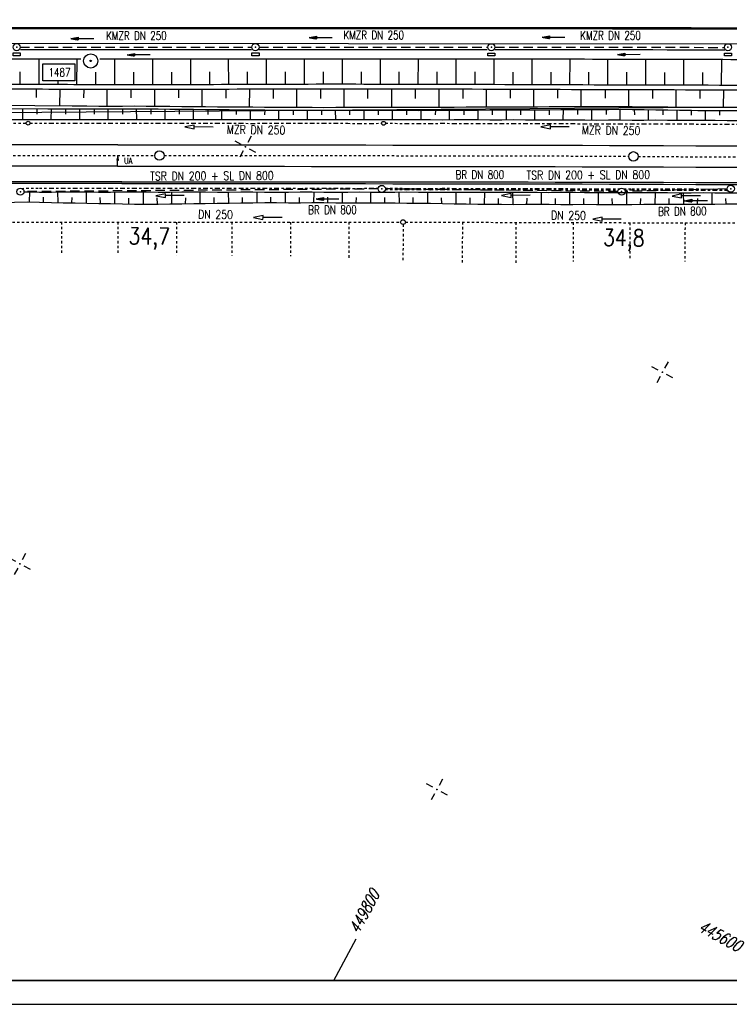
# Model space of a CAD drawing. Extents: x 0 to 1135, y 0 to 420.
# Tile 17 of 55: x 676 to 825, y 0 to 208. Entities that reach past the tile are written whole.
import ezdxf
from ezdxf.enums import TextEntityAlignment as Align

# ---------------------------------------------------------------- set-up
doc = ezdxf.new("R2010")
doc.units = 0
doc.header["$LTSCALE"] = 2
doc.header["$MEASUREMENT"] = 0
for name, pattern in [('ACAD_ISO03W100', [0.5, 0.25, -0.25]), ('ACAD_ISO10W100W', [0.5, 0.25, -0.25]), ('AUSGEZOGEN', [0]), ('GESTRICH-X2', [1.5, 1, -0.5]), ('STRICHLINIEX2', [0.5, 0.25, -0.25])]:
    doc.linetypes.add(name, pattern=pattern)
doc.layers.get('0').update_dxf_attribs({"color": 8, "linetype": 'AUSGEZOGEN'})
for name, color, linetype in [('Bahnachse', 7, 'CONTINUOUS'), ('BOESCHG', 8, 'AUSGEZOGEN'), ('Boeschung', 15, 'CONTINUOUS'), ('Dränageleitungen', 15, 'CONTINUOUS'), ('FBRTOP', 8, 'AUSGEZOGEN'), ('Gleisachse', 7, 'CONTINUOUS'), ('GRENZL-BAB', 7, 'AUSGEZOGEN'), ('Kabelanlagen', 15, 'CONTINUOUS'), ('KANAL', 200, 'GESTRICH-X2'), ('MULDE', 8, 'AUSGEZOGEN'), ('NETZ', 250, 'AUSGEZOGEN'), ('PFEIL', 200, 'CONTINUOUS'), ('PFEILTOP', 8, 'AUSGEZOGEN'), ('PP', 8, 'AUSGEZOGEN'), ('RAHMEN', 250, 'AUSGEZOGEN'), ('SCHSYMBOL', 200, 'AUSGEZOGEN'), ('TEXTO', 200, 'CONTINUOUS'), ('Tiefenentwässerung_und_Sammelle', 15, 'CONTINUOUS')]:
    doc.layers.add(name, color=color, linetype=linetype)
doc.styles.add('ROMANS', font='romans.shx', dxfattribs={"width": 0.8})

# ---------------------------------------------------------------- blocks, each defined once
blk = doc.blocks.new('IKR')
at = {"color": 0}
for p, q in [((0, 1), (0, 2.5)), ((-2.5, 0), (-1, 0)), ((1, 0), (2.5, 0)), ((0, -2.5), (0, -1))]:
    blk.add_line(p, q, dxfattribs=at)
blk.add_circle((0, 0), 0.05, dxfattribs=at)
blk.add_point((0, 0), dxfattribs=at)
blk = doc.blocks.new('PKT')
at = {"color": 0}
blk.add_circle((0, 0), 0.15, dxfattribs=at)
blk.add_point((0, 0), dxfattribs=at)
blk = doc.blocks.new('PP')
at = {"color": 0}
blk.add_circle((0, -0.01), 1.49, dxfattribs=at)
blk.add_point((0, 0), dxfattribs=at)
blk = doc.blocks.new('GST')
at = {"color": 0}
blk.add_circle((0, 0), 0.75, dxfattribs=at)
blk.add_point((0, 0), dxfattribs=at)
blk = doc.blocks.new('17')
blk.add_lwpolyline([(-0.76, -1.22), (0.75, -1.22), (0.75, -1.8), (-0.76, -1.8)], close=True)
blk.add_blockref('GST', (0, 0))
blk = doc.blocks.new('PFEIL2')
at = {"color": 0}
for p, q in [((0.88, 0), (-2.4, -0.01)), ((0.88, -0.27), (0.88, 0.28)), ((0.88, 0.28), (2.43, 0.01)), ((0.91, 0.27), (0.88, 0.26)), ((0.97, 0.26), (0.88, 0.25)), ((1.02, 0.25), (0.88, 0.23)), ((1.07, 0.24), (0.88, 0.21)), ((1.13, 0.23), (0.88, 0.19)), ((1.18, 0.22), (0.88, 0.17)), ((1.24, 0.21), (0.88, 0.15)), ((1.29, 0.21), (0.88, 0.14)), ((1.34, 0.2), (0.88, 0.12)), ((1.4, 0.19), (0.88, 0.1)), ((1.45, 0.18), (0.88, 0.08)), ((1.51, 0.17), (0.88, 0.06)), ((1.56, 0.16), (0.88, 0.04)), ((1.61, 0.15), (0.88, 0.02)), ((1.67, 0.14), (0.88, 0.01)), ((1.72, 0.13), (0.88, -0.01)), ((1.78, 0.12), (0.88, -0.03)), ((1.83, 0.11), (0.88, -0.05)), ((1.88, 0.1), (0.88, -0.07)), ((1.94, 0.09), (0.88, -0.09)), ((2.05, 0.08), (0.88, -0.12)), ((1.99, 0.08), (0.88, -0.11)), ((2.1, 0.07), (0.88, -0.14)), ((2.15, 0.06), (0.88, -0.16)), ((2.21, 0.05), (0.88, -0.18)), ((2.26, 0.04), (0.88, -0.2)), ((2.32, 0.03), (0.88, -0.22)), ((2.37, 0.02), (0.88, -0.23)), ((2.42, 0.01), (0.88, -0.25)), ((2.43, 0.01), (0.88, -0.27))]:
    blk.add_line(p, q, dxfattribs=at)
blk = doc.blocks.new('10')
blk.add_blockref('GST', (0, 0))

msp = doc.modelspace()

# ---------------------------------------------------------------- linework, layer by layer
at = {"layer": 'Bahnachse', "linetype": 'Continuous'}
msp.add_line((696.23, 176.7), (696.26, 179), dxfattribs=at)
at = {"layer": 'Bahnachse', "linetype": 'ACAD_ISO10W100W'}
for points in [[(658.22, 179.02), (704.06, 178.99)], [(706.06, 178.99), (784.87, 178.91), (804.06, 178.8)], [(806.06, 178.78), (827.15, 178.66)]]:
    msp.add_lwpolyline(points, dxfattribs=at)
at = {"layer": 'Bahnachse', "linetype": 'Continuous'}
msp.add_lwpolyline([(696.25, 178), (696.25, 178), (696.45, 178), (696.26, 179), (696.05, 178), (696.25, 178)], dxfattribs=at)
for centre in [(705.06, 178.96), (805.06, 178.79)]:
    msp.add_circle(centre, 1, dxfattribs=at)
at = {"layer": 'BOESCHG'}
for p, q in [((679.62, 199.27), (679.6, 193.93)), ((687.61, 199.27), (687.6, 193.9)), ((695.61, 199.27), (695.6, 193.88)), ((703.6, 199.27), (703.6, 193.88)), ((711.59, 199.27), (711.6, 193.89)), ((719.57, 199.27), (719.6, 193.92)), ((727.58, 199.27), (727.6, 193.96)), ((735.59, 199.27), (735.6, 193.98)), ((743.6, 199.27), (743.6, 193.98)), ((751.61, 199.27), (751.6, 193.97)), ((759.61, 199.27), (759.6, 193.96)), ((767.61, 199.27), (767.6, 193.94)), ((775.62, 199.27), (775.6, 193.91)), ((783.62, 199.26), (783.6, 193.88)), ((791.62, 199.25), (791.6, 193.85)), ((799.62, 199.24), (799.6, 193.82)), ((807.61, 199.23), (807.6, 193.8)), ((815.61, 199.21), (815.6, 193.78)), ((823.61, 199.18), (823.6, 193.76)), ((675.61, 196.61), (675.6, 193.95)), ((691.6, 196.58), (691.6, 193.89)), ((699.6, 196.57), (699.6, 193.88)), ((707.59, 196.58), (707.6, 193.88)), ((715.59, 196.59), (715.6, 193.91)), ((723.59, 196.61), (723.6, 193.94)), ((731.59, 196.62), (731.6, 193.97)), ((739.6, 196.63), (739.6, 193.98)), ((747.6, 196.63), (747.6, 193.98)), ((755.6, 196.62), (755.6, 193.97)), ((763.61, 196.61), (763.6, 193.95)), ((771.61, 196.6), (771.6, 193.92)), ((779.61, 196.58), (779.6, 193.9)), ((787.61, 196.56), (787.6, 193.86)), ((795.61, 196.54), (795.6, 193.83)), ((803.61, 196.52), (803.6, 193.81)), ((811.61, 196.5), (811.6, 193.79)), ((819.6, 196.48), (819.6, 193.77)), ((683.6, 194.55), (683.6, 193.91))]:
    msp.add_line(p, q, dxfattribs=at)
for points in [[(950, 193.44, -0.000072), (949.24, 193.44, -0.000039), (874.82, 193.69, 0.000415), (867.78, 193.71, 0.000194), (847.37, 193.73, -0.000164), (823.25, 193.77, -0.000618), (784.79, 193.88, 0.000649), (748.15, 193.98, 0.001646), (721.46, 193.93, -0.001661), (695.01, 193.89, -0.000883), (673.73, 193.96, 0.000748), (648.61, 194.05, 0.000412), (619.44, 194.09, 0.000375), (587.46, 194.08, 0.001646), (564.23, 193.98, -0.001661), (541.2, 193.88, -0.001554), (534.88, 193.89, 0.000243), (494.49, 194.08, 0.001872), (488.67, 194.09, 0.00063), (471.39, 194.01)], [(950, 192.44, -0.000072), (949.23, 192.44, -0.000039), (874.82, 192.69, 0.000415), (867.78, 192.71, 0.000194), (847.37, 192.73, -0.000164), (823.25, 192.77, -0.000618), (784.79, 192.88, 0.000649), (748.15, 192.98, 0.001646), (721.46, 192.93, -0.001661), (695.01, 192.89, -0.000883), (673.72, 192.96, 0.000748), (648.61, 193.05, 0.000412), (619.45, 193.09, 0.000375), (587.46, 193.08, 0.001646), (564.23, 192.98, -0.001661), (541.2, 192.88, -0.001554), (534.87, 192.89, 0.000243), (494.49, 193.08, 0.001872), (488.68, 193.09, 0.00063), (471.4, 193.01)]]:
    msp.add_lwpolyline(points, format="xyb", dxfattribs=at)
at = {"layer": 'Boeschung', "linetype": 'Continuous'}
for p, q in [((744.06, 189.2), (744.06, 192.98)), ((749.06, 191.02), (749.06, 192.98)), ((754.06, 189.19), (754.06, 192.97)), ((759.06, 191.01), (759.06, 192.96)), ((667.81, 189.59), (686.67, 189.42)), ((743.35, 189.15), (761.87, 189.17)), ((818.67, 189.18), (837.32, 189.18)), ((672.53, 188.86), (681.49, 188.79)), ((676.23, 186.61), (676.26, 188.86)), ((679.25, 187.7), (679.26, 188.83)), ((743.35, 188.5), (759.76, 188.46)), ((745.26, 187.55), (745.26, 188.49)), ((748.25, 186.59), (748.26, 188.49)), ((751.26, 187.53), (751.26, 188.48)), ((754.25, 186.56), (754.26, 188.51)), ((757.26, 187.52), (757.26, 188.5)), ((818.67, 188.48), (837.33, 188.48)), ((820.26, 186.41), (820.28, 188.48)), ((823.27, 187.47), (823.28, 188.48))]:
    msp.add_line(p, q, dxfattribs=at)
for points in [[(679.08, 192.93), (679.08, 191.23)], [(684.05, 189.44), (684.09, 192.91)], [(689.1, 192.9), (689.05, 191.12)], [(694.06, 189.39), (694.05, 192.89)], [(699.06, 192.88), (699.06, 191.11)], [(704.08, 189.38), (704.12, 192.88)], [(709.08, 192.89), (709.08, 191.1)], [(714.08, 189.27), (714.08, 192.9)], [(719.09, 192.92), (719.09, 191.04)], [(724.05, 189.21), (724.1, 192.94)], [(729.06, 192.96), (729.05, 190.98)], [(734.06, 189.15), (734.06, 192.98)], [(739.07, 192.98), (739.07, 190.97)], [(764.06, 189.18), (764.06, 192.95)], [(769.07, 192.93), (769.07, 191)], [(774.08, 189.22), (774.03, 192.92)], [(779.04, 192.9), (779.04, 191.04)], [(784.04, 189.26), (784.04, 192.88)], [(789.05, 192.86), (789.05, 191.03)], [(794.06, 189.3), (794.06, 192.84)], [(799.07, 192.82), (799.07, 191.07)], [(804.08, 189.29), (804.07, 192.81)], [(809.08, 192.8), (809.08, 191.01)], [(814.09, 189.23), (814.09, 192.78)], [(819.1, 192.77), (819.1, 191)], [(824.05, 189.18), (824.1, 192.76)], [(686.67, 189.42), (687.25, 189.42), (689.76, 189.43), (692.26, 189.39), (694.76, 189.4), (697.27, 189.41), (699.77, 189.42), (702.27, 189.38), (704.78, 189.39), (707.28, 189.35), (709.78, 189.31), (712.28, 189.32), (714.79, 189.28), (717.29, 189.24), (719.79, 189.25), (722.29, 189.21), (724.75, 189.22), (727.25, 189.18), (729.76, 189.19), (732.26, 189.15), (734.76, 189.16), (737.27, 189.17), (739.77, 189.13), (742.27, 189.14), (743.35, 189.15)], [(744.07, 189.14), (744.07, 189.15)], [(761.87, 189.17), (762.3, 189.17), (764.76, 189.19), (767.26, 189.2), (769.77, 189.21), (772.27, 189.22), (774.78, 189.23), (777.28, 189.24), (779.79, 189.25), (782.29, 189.26), (784.8, 189.27), (787.3, 189.28), (789.8, 189.29), (792.31, 189.3), (794.81, 189.31), (797.32, 189.32), (799.82, 189.33), (802.28, 189.34), (804.78, 189.3), (807.28, 189.26), (809.78, 189.27), (812.29, 189.23), (814.79, 189.19), (817.29, 189.2), (818.67, 189.18)], [(681.49, 188.79), (687.27, 188.82), (689.77, 188.83), (692.27, 188.79), (694.78, 188.8), (697.28, 188.81), (699.79, 188.82), (702.29, 188.83), (704.79, 188.79), (707.25, 188.75), (709.75, 188.76), (712.25, 188.72), (714.75, 188.68), (717.26, 188.69), (719.76, 188.65), (722.26, 188.61), (724.76, 188.57), (727.27, 188.58), (729.77, 188.54), (732.27, 188.55), (734.77, 188.51), (737.28, 188.52), (739.78, 188.53), (742.29, 188.49), (743.35, 188.5)], [(682.23, 186.54), (682.26, 188.8)], [(685.26, 188.78), (685.25, 187.68)], [(688.24, 186.56), (688.27, 188.81)], [(691.27, 188.79), (691.26, 187.69)], [(694.25, 186.57), (694.28, 188.82)], [(697.28, 188.81), (697.27, 187.71)], [(700.26, 186.59), (700.24, 188.84)], [(703.24, 188.82), (703.28, 187.72)], [(706.27, 186.6), (706.25, 188.81)], [(709.25, 188.74), (709.24, 187.69)], [(712.28, 186.56), (712.25, 188.72)], [(715.26, 188.7), (715.25, 187.65)], [(718.24, 186.58), (718.26, 188.68)], [(721.26, 188.62), (721.25, 187.61)], [(724.25, 186.6), (724.26, 188.6)], [(727.27, 188.58), (727.26, 187.58)], [(730.26, 186.56), (730.27, 188.56)], [(733.27, 188.54), (733.27, 187.54)], [(736.27, 186.57), (736.28, 188.53)], [(739.28, 188.51), (739.28, 187.56)], [(742.28, 186.59), (742.24, 188.49)], [(759.76, 188.46), (762.27, 188.52), (764.77, 188.53), (767.28, 188.54), (769.78, 188.55), (772.29, 188.56), (774.79, 188.57), (777.3, 188.58), (779.8, 188.59), (782.3, 188.6), (784.81, 188.61), (787.31, 188.62), (789.77, 188.64), (792.27, 188.65), (794.78, 188.66), (797.28, 188.67), (799.79, 188.68), (802.29, 188.74), (804.79, 188.7), (807.3, 188.66), (809.8, 188.62), (812.3, 188.58), (814.8, 188.54), (817.3, 188.5), (818.67, 188.48)], [(760.25, 186.53), (760.26, 188.49)], [(763.27, 188.52), (763.26, 187.52)], [(766.26, 186.55), (766.27, 188.5)], [(769.28, 188.53), (769.27, 187.53)], [(772.27, 186.56), (772.29, 188.56)], [(775.24, 188.55), (775.28, 187.55)], [(778.28, 186.53), (778.25, 188.58)], [(781.25, 188.61), (781.24, 187.56)], [(784.24, 186.54), (784.26, 188.6)], [(787.26, 188.63), (787.25, 187.58)], [(790.25, 186.51), (790.27, 188.66)], [(793.27, 188.64), (793.26, 187.59)], [(796.26, 186.47), (796.28, 188.67)], [(799.29, 188.71), (799.28, 187.6)], [(802.27, 186.49), (802.24, 188.69)], [(805.24, 188.67), (805.28, 187.57)], [(808.27, 186.45), (808.25, 188.66)], [(811.25, 188.59), (811.24, 187.54)], [(814.28, 186.41), (814.25, 188.57)], [(817.25, 188.5), (817.24, 187.45)], [(652.29, 186.57), (677.28, 186.57), (679.78, 186.58), (682.29, 186.59), (684.79, 186.6), (687.29, 186.56), (689.75, 186.57), (692.25, 186.58), (694.76, 186.59), (697.26, 186.6), (699.76, 186.56), (702.27, 186.57), (704.77, 186.58), (707.27, 186.59), (709.78, 186.55), (712.28, 186.56), (714.79, 186.57), (717.29, 186.58), (719.79, 186.59), (722.25, 186.56), (724.75, 186.57), (727.26, 186.58), (729.76, 186.59), (732.26, 186.6), (734.77, 186.56), (737.27, 186.57), (739.77, 186.58), (742.28, 186.59), (744.78, 186.55), (747.29, 186.56), (749.79, 186.57), (752.29, 186.58), (754.8, 186.54), (757.25, 186.55), (759.75, 186.56), (762.26, 186.57), (764.76, 186.53), (767.27, 186.54), (769.77, 186.55), (772.27, 186.56), (774.78, 186.52), (777.28, 186.53), (779.79, 186.54), (782.29, 186.5), (784.79, 186.51), (787.3, 186.52), (789.8, 186.48), (792.3, 186.49), (794.81, 186.5), (797.31, 186.46), (799.81, 186.47), (802.27, 186.49), (804.77, 186.45), (807.27, 186.46), (809.78, 186.47), (812.28, 186.43), (814.78, 186.44), (817.29, 186.45), (819.79, 186.41), (822.29, 186.42), (824.8, 186.38), (827.3, 186.39)], [(748.24, 186.56), (748.24, 186.56)], [(676.48, 171.3), (677.27, 171.3), (679.77, 171.26), (682.28, 171.27), (684.78, 171.28), (687.29, 171.29), (689.79, 171.3), (692.24, 171.26), (694.75, 171.27), (697.25, 171.28), (699.76, 171.29), (702.26, 171.3), (704.76, 171.26), (707.27, 171.27), (709.77, 171.28), (712.28, 171.29), (714.78, 171.3), (717.28, 171.26), (719.79, 171.27), (722.24, 171.28), (724.75, 171.29), (727.25, 171.25), (729.75, 171.26), (732.26, 171.27), (734.76, 171.28), (737.27, 171.29), (739.77, 171.25), (742.27, 171.26), (744.78, 171.27), (747.28, 171.28), (749.78, 171.25), (752.24, 171.26), (754.74, 171.27), (757.25, 171.28), (759.75, 171.24), (762.25, 171.25), (764.76, 171.26), (767.26, 171.27), (769.76, 171.23), (772.27, 171.24), (774.77, 171.25), (777.27, 171.21), (779.78, 171.22)], [(677.62, 171.28), (677.61, 169.18)], [(683.58, 171.29), (683.61, 169.04)], [(689.59, 171.26), (689.61, 168.9)], [(695.6, 171.27), (695.61, 168.82)], [(701.61, 171.29), (701.62, 168.68)], [(707.62, 171.3), (707.58, 168.75)], [(713.58, 171.27), (713.59, 168.86)], [(719.59, 171.28), (719.61, 168.93)], [(725.6, 171.3), (725.62, 169.04)], [(731.61, 171.26), (731.58, 169.06)], [(737.62, 171.28), (737.59, 169.02)], [(743.63, 171.29), (743.6, 169.04)], [(749.58, 171.26), (749.61, 169)], [(755.59, 171.27), (755.62, 168.97)], [(761.6, 171.23), (761.62, 168.88)], [(767.61, 171.25), (767.57, 168.8)], [(773.62, 171.21), (773.58, 168.71)], [(779.58, 171.23), (779.59, 168.68)], [(779.73, 171.22), (782.23, 171.23), (784.74, 171.24), (787.24, 171.2), (789.74, 171.21), (792.25, 171.22), (794.75, 171.18), (797.25, 171.19), (799.76, 171.2), (802.26, 171.16), (804.77, 171.17), (807.27, 171.18), (809.72, 171.15), (812.23, 171.16), (814.73, 171.12), (817.23, 171.13), (819.74, 171.14), (822.24, 171.1), (824.74, 171.11), (827.24, 171.07)], [(785.59, 171.19), (785.6, 168.69)], [(791.6, 171.21), (791.6, 168.65)], [(797.6, 171.17), (797.61, 168.67)], [(803.61, 171.19), (803.57, 168.64)], [(809.62, 171.15), (809.58, 168.7)], [(815.58, 171.12), (815.59, 168.71)], [(821.59, 171.13), (821.61, 168.73)], [(652.28, 168.59), (677.26, 169.19), (679.75, 169.11), (682.26, 169.07), (684.76, 169.03), (687.26, 168.99), (689.76, 168.95), (692.26, 168.86), (694.76, 168.82), (697.26, 168.78), (699.77, 168.74), (702.27, 168.7), (704.77, 168.71), (707.28, 168.77), (709.78, 168.78), (712.29, 168.84), (714.74, 168.85), (717.25, 168.91), (719.76, 168.92), (722.26, 168.98), (724.77, 168.99), (727.28, 169.05), (729.78, 169.06), (732.28, 169.02), (734.79, 169.03), (737.24, 169.04), (739.75, 169.05), (742.25, 169.01), (744.75, 169.02), (747.26, 169.03), (749.76, 168.99), (752.26, 169), (754.76, 168.96), (757.27, 168.92), (759.77, 168.93), (762.27, 168.89), (764.77, 168.85), (767.27, 168.81), (769.78, 168.77), (772.23, 168.74), (774.73, 168.7), (777.23, 168.71), (779.74, 168.67), (782.24, 168.68), (784.75, 168.69), (787.25, 168.7), (789.75, 168.66), (792.26, 168.67), (794.76, 168.68), (797.26, 168.64), (799.72, 168.65), (802.22, 168.66), (804.73, 168.67), (807.23, 168.68), (809.73, 168.69), (812.24, 168.7), (814.74, 168.71), (817.25, 168.72), (819.75, 168.73), (822.21, 168.74), (824.71, 168.75), (827.22, 168.76)], [(680.61, 169.11), (680.62, 170.21)], [(686.61, 168.97), (686.62, 170.12)], [(692.61, 168.89), (692.58, 170.09)], [(698.61, 168.75), (698.58, 170)], [(704.62, 168.71), (704.59, 170.02)], [(710.58, 168.78), (710.6, 170.03)], [(716.6, 168.9), (716.62, 170.1)], [(722.61, 168.96), (722.58, 170.11)], [(728.58, 169.03), (728.59, 170.18)], [(734.59, 169.04), (734.6, 170.14)], [(740.59, 169.01), (740.61, 170.16)], [(746.6, 169.02), (746.62, 170.12)], [(752.61, 168.98), (752.63, 170.13)], [(758.62, 168.95), (758.58, 170.1)], [(764.62, 168.86), (764.59, 170.07)], [(770.58, 168.78), (770.6, 170.03)], [(776.58, 168.69), (776.6, 169.94)], [(782.59, 168.66), (782.61, 169.96)], [(788.6, 168.67), (788.62, 169.92)], [(794.61, 168.69), (794.58, 169.94)], [(800.62, 168.65), (800.59, 169.9)], [(806.58, 168.67), (806.6, 169.92)], [(812.59, 168.68), (812.61, 169.93)], [(818.6, 168.7), (818.62, 169.9)], [(824.61, 168.76), (824.58, 169.91)]]:
    msp.add_lwpolyline(points, dxfattribs=at)
at = {"layer": 'Dränageleitungen', "linetype": 'ACAD_ISO03W100'}
for p, q in [((673.04, 164.95), (755.95, 164.93)), ((684.42, 164.95), (684.42, 158.01)), ((696.32, 164.95), (696.32, 158.29)), ((708.68, 164.94), (708.67, 157.94)), ((720.32, 164.94), (720.32, 157.9)), ((732.7, 164.94), (732.7, 157.76)), ((745.04, 164.93), (745.04, 157.04)), ((756.46, 164.43), (756.44, 156.93)), ((756.95, 164.93), (827.67, 164.75)), ((768.97, 164.9), (768.95, 156.43)), ((780.25, 164.87), (780.23, 156.16)), ((792.33, 164.84), (792.31, 156.63)), ((804.32, 164.81), (804.3, 157.02)), ((815.94, 164.78), (815.92, 156.63))]:
    msp.add_line(p, q, dxfattribs=at)
at = {"layer": 'Dränageleitungen', "linetype": 'Continuous'}
for points in [[(730.92, 165.87), (726.92, 165.9), (726.92, 166.3), (724.92, 165.91), (726.91, 165.5), (726.92, 165.9)], [(802.47, 165.54), (798.47, 165.56), (798.48, 165.96), (796.47, 165.57), (798.47, 165.16), (798.47, 165.56)]]:
    msp.add_lwpolyline(points, dxfattribs=at)
msp.add_circle((756.45, 164.93), 0.5, dxfattribs=at)
at = {"layer": 'FBRTOP', "const_width": 0.5}
msp.add_lwpolyline([(394.5, 205.97), (544.95, 205.9), (744.95, 205.82), (869.95, 205.76), (950, 205.73)], dxfattribs=at)
at = {"layer": 'FBRTOP'}
msp.add_lwpolyline([(411.72, 202.71), (544.95, 202.65), (744.95, 202.57), (869.95, 202.51), (950, 202.48)], dxfattribs=at)
at = {"layer": 'Gleisachse', "linetype": 'Continuous'}
for p, q in [((696.29, 181.2), (401.34, 181.24)), ((696.29, 181.2), (697.14, 181.2)), ((696.29, 181.2), (696.29, 181.2)), ((697.14, 181.2), (702.85, 181.2)), ((702.85, 181.2), (708.56, 181.2)), ((708.56, 181.2), (718.19, 181.2)), ((718.19, 181.2), (731.42, 181.2)), ((731.42, 181.2), (737.14, 181.19)), ((737.14, 181.19), (742.85, 181.19)), ((742.85, 181.19), (748.57, 181.19)), ((748.57, 181.19), (754.28, 181.18)), ((754.28, 181.18), (759.99, 181.18)), ((759.99, 181.18), (765.71, 181.17)), ((765.71, 181.17), (771.42, 181.16)), ((771.42, 181.16), (777.14, 181.15)), ((777.14, 181.15), (782.85, 181.14)), ((782.85, 181.14), (788.57, 181.13)), ((788.57, 181.13), (794.28, 181.12)), ((794.28, 181.12), (800, 181.1)), ((800, 181.1), (805.71, 181.09)), ((805.71, 181.09), (811.43, 181.07)), ((811.43, 181.07), (818.25, 181.04)), ((818.25, 181.04), (828.57, 181)), ((696.29, 176.7), (347.23, 176.75)), ((696.23, 176.7), (697.14, 176.7)), ((697.14, 176.7), (702.85, 176.7)), ((702.85, 176.7), (708.56, 176.7)), ((708.56, 176.7), (718.18, 176.7)), ((718.18, 176.7), (731.42, 176.7)), ((731.42, 176.7), (737.13, 176.69)), ((737.13, 176.69), (742.85, 176.69)), ((742.85, 176.69), (748.56, 176.69)), ((748.56, 176.69), (754.28, 176.68)), ((754.28, 176.68), (759.99, 176.68)), ((759.99, 176.68), (765.7, 176.67)), ((765.7, 176.67), (771.42, 176.66)), ((771.42, 176.66), (777.13, 176.65)), ((777.13, 176.65), (782.85, 176.64)), ((782.84, 176.64), (788.56, 176.63)), ((788.56, 176.63), (794.27, 176.62)), ((794.27, 176.62), (799.99, 176.6)), ((799.99, 176.6), (805.7, 176.59)), ((805.7, 176.59), (811.41, 176.57)), ((811.41, 176.57), (818.24, 176.54)), ((818.24, 176.54), (828.55, 176.5))]:
    msp.add_line(p, q, dxfattribs=at)
at = {"layer": 'GRENZL-BAB'}
msp.add_line((844.39, 189.25), (591.78, 187.38), dxfattribs=at)
at = {"layer": 'Kabelanlagen', "linetype": 'Continuous'}
for p, q in [((697.13, 173.45), (576.4, 173.47)), ((697.13, 173.05), (576.4, 173.07)), ((697.13, 173.45), (702.85, 173.45)), ((697.13, 173.05), (702.85, 173.05)), ((702.85, 173.45), (708.56, 173.45)), ((702.85, 173.05), (708.56, 173.05)), ((708.56, 173.45), (718.18, 173.45)), ((708.56, 173.05), (718.18, 173.05)), ((718.18, 173.45), (731.42, 173.45)), ((718.18, 173.05), (731.42, 173.05)), ((731.42, 173.45), (737.13, 173.44)), ((731.42, 173.05), (737.13, 173.04)), ((737.13, 173.44), (742.85, 173.44)), ((737.13, 173.04), (742.85, 173.04)), ((742.85, 173.44), (748.56, 173.44)), ((742.85, 173.04), (748.56, 173.04)), ((748.56, 173.44), (754.27, 173.43)), ((748.56, 173.04), (754.27, 173.03)), ((754.27, 173.43), (759.99, 173.43)), ((754.27, 173.03), (759.99, 173.03)), ((759.99, 173.43), (765.7, 173.42)), ((759.99, 173.03), (765.7, 173.02)), ((765.7, 173.42), (771.41, 173.41)), ((765.7, 173.02), (771.41, 173.01)), ((771.41, 173.41), (777.13, 173.4)), ((771.41, 173.01), (777.13, 173)), ((777.12, 173), (782.84, 172.99)), ((777.13, 173.4), (782.84, 173.39)), ((782.84, 173.39), (788.55, 173.38)), ((782.84, 172.99), (788.55, 172.98)), ((788.55, 173.38), (794.27, 173.37)), ((788.55, 172.98), (794.26, 172.97)), ((794.26, 173.37), (799.98, 173.35)), ((794.26, 172.97), (799.98, 172.95)), ((799.98, 173.35), (805.69, 173.34)), ((799.98, 172.95), (805.69, 172.94)), ((805.69, 173.34), (811.4, 173.32)), ((805.69, 172.94), (811.4, 172.92)), ((811.4, 173.32), (818.22, 173.29)), ((811.4, 172.92), (818.22, 172.89)), ((818.22, 173.29), (828.54, 173.25)), ((818.22, 172.89), (828.54, 172.85))]:
    msp.add_line(p, q, dxfattribs=at)
at = {"layer": 'KANAL'}
for p, q in [((675.68, 201.8), (724.58, 201.82)), ((726.06, 201.8), (774.34, 201.81)), ((775.84, 201.81), (824.25, 201.78)), ((751.22, 171.93), (676.48, 171.35)), ((801.8, 171.37), (752.72, 171.93)), ((824.86, 171.94), (803.3, 171.38))]:
    msp.add_line(p, q, dxfattribs=at)
at = {"layer": 'MULDE'}
for points in [[(688.45, 199.27, -0.000058), (675.7, 199.27, -0.000141), (617.19, 199.32, 0.000219), (579.51, 199.35, 0.000096), (570.4, 199.35, 0.00003), (541.35, 199.34, 0.000476), (523.62, 199.32, -0.00001), (522.91, 199.32, -0.001996)], [(724.48, 201.27, 0.000013), (719.87, 201.27, -0.000201), (675.76, 201.27, -0.00012)], [(774.2, 201.27, 0.000136), (726.09, 201.27, -0.000201)], [(824.33, 201.18, 0.00074), (775.84, 201.27, 0), (775.81, 201.27, -0.000201)], [(918.24, 199.16, 0.000021), (879.04, 199.09, -0.000368), (875.76, 199.08, -0.001022), (830.75, 199.16, 0.000838), (775.84, 199.27, 0.000159), (719.87, 199.27, -0.000125), (692.5, 199.27, -0.000141)]]:
    msp.add_lwpolyline(points, format="xyb", dxfattribs=at)
at = {"layer": 'NETZ'}
msp.add_line((741.82, 5.02), (746.58, 13.82), dxfattribs=at)
at = {"layer": 'PP', "flags": 128}
msp.add_lwpolyline([(680.45, 194.7), (680.45, 198.3), (687.2, 198.3), (687.2, 194.7)], close=True, dxfattribs=at)
at = {"layer": 'RAHMEN'}
msp.add_line((0, 0), (950, 0), dxfattribs=at)
at = {"layer": 'RAHMEN', "const_width": 0.35}
msp.add_lwpolyline([(25, 5), (1130, 5), (1130, 415), (25, 415), (25, 5)], dxfattribs=at)
at = {"layer": 'Tiefenentwässerung_und_Sammelle', "linetype": 'ACAD_ISO03W100'}
for points in [[(602.75, 185.82), (627.29, 185.81), (652.3, 185.79), (676.95, 185.78)], [(677.75, 185.78), (679.76, 185.81), (682.26, 185.8), (684.76, 185.79), (687.26, 185.78), (689.76, 185.77), (692.26, 185.81), (694.76, 185.79), (697.26, 185.78), (699.76, 185.77), (702.26, 185.81), (704.77, 185.8), (707.27, 185.79), (709.77, 185.77), (712.27, 185.76), (714.77, 185.8), (717.27, 185.79), (719.77, 185.78), (722.27, 185.77), (724.77, 185.75), (727.27, 185.79), (729.77, 185.78), (732.27, 185.77), (734.77, 185.76), (737.28, 185.79), (739.78, 185.78), (742.28, 185.77), (744.78, 185.76), (747.28, 185.75), (749.78, 185.74), (751.95, 185.77)], [(752.75, 185.77), (754.78, 185.76), (757.28, 185.75), (759.78, 185.74), (762.28, 185.73), (764.78, 185.77), (767.28, 185.75), (769.78, 185.74), (772.28, 185.73), (774.78, 185.72), (777.29, 185.71), (779.79, 185.7), (782.29, 185.73), (784.79, 185.72), (787.29, 185.71), (789.79, 185.7), (792.29, 185.69), (794.79, 185.68), (797.29, 185.66), (799.79, 185.65), (802.29, 185.64), (804.79, 185.63), (807.29, 185.67), (809.79, 185.66), (812.29, 185.64), (814.79, 185.63), (817.3, 185.62), (819.8, 185.61), (822.3, 185.6), (824.8, 185.59), (826.94, 185.58)], [(675.98, 172.05), (679.77, 172.11), (682.27, 172.1), (684.77, 172.09), (687.27, 172.07), (689.77, 172.06), (692.27, 172.1), (694.77, 172.09), (697.27, 172.08), (699.78, 172.07), (702.28, 172.1), (704.78, 172.09), (707.28, 172.08), (709.78, 172.07), (712.28, 172.06), (714.78, 172.1), (717.28, 172.08), (719.78, 172.07), (722.28, 172.06), (724.78, 172.1), (727.28, 172.09), (729.78, 172.08), (732.29, 172.06), (734.79, 172.05), (737.29, 172.09), (739.79, 172.08), (742.29, 172.07), (744.79, 172.06), (747.29, 172.04), (749.79, 172.08), (751.23, 172.08)], [(752.71, 172.07), (754.79, 172.06), (757.29, 172.05), (759.74, 172.04), (762.24, 172.02), (764.74, 172.06), (767.25, 172.05), (769.75, 172.04), (772.25, 172.03), (774.75, 172.02), (777.25, 172), (779.75, 171.99), (782.25, 172.03), (784.75, 172.02), (787.25, 172.01), (789.75, 172), (792.25, 171.98), (794.75, 171.97), (797.25, 171.96), (799.75, 171.95), (802.07, 171.94)], [(803.01, 171.95), (804.75, 171.98), (807.26, 171.96), (809.76, 171.95), (812.26, 171.94), (814.76, 171.93), (817.26, 171.92), (819.76, 171.91), (822.26, 171.89), (824.76, 171.88), (824.86, 171.88)]]:
    msp.add_lwpolyline(points, dxfattribs=at)
at = {"layer": 'Tiefenentwässerung_und_Sammelle', "linetype": 'Continuous'}
for points in [[(716.41, 184.98), (712.41, 185), (712.41, 185.4), (710.41, 185.01), (712.4, 184.6), (712.41, 185)], [(791.53, 184.99), (787.53, 185.01), (787.54, 185.41), (785.53, 185.02), (787.53, 184.61), (787.53, 185.01)], [(710.31, 170.56), (706.31, 170.51), (706.31, 170.91), (704.31, 170.48), (706.32, 170.11), (706.31, 170.51)], [(783.26, 170.59), (779.26, 170.55), (779.26, 170.95), (777.26, 170.52), (779.27, 170.15), (779.26, 170.55)], [(819.2, 170.5), (815.2, 170.46), (815.19, 170.86), (813.2, 170.43), (815.2, 170.06), (815.2, 170.46)]]:
    msp.add_lwpolyline(points, dxfattribs=at)
at = {"layer": 'Tiefenentwässerung_und_Sammelle', "linetype": 'STRICHLINIEX2'}
for points in [[(752.71, 171.82), (754.79, 171.81), (757.29, 171.8), (759.79, 171.79), (762.29, 171.77), (764.79, 171.81), (767.29, 171.8), (769.79, 171.79), (772.24, 171.78), (774.74, 171.77), (777.24, 171.75), (779.74, 171.74), (782.24, 171.78), (784.74, 171.77), (787.24, 171.76), (789.74, 171.75), (792.25, 171.73), (794.75, 171.72), (797.25, 171.71), (799.75, 171.7), (801.87, 171.69)], [(803.21, 171.7), (804.75, 171.73), (807.25, 171.71), (809.75, 171.7), (812.25, 171.69), (814.75, 171.68), (817.25, 171.67), (819.75, 171.66), (822.25, 171.64), (824.75, 171.63), (824.93, 171.63)]]:
    msp.add_lwpolyline(points, dxfattribs=at)
at = {"layer": 'Tiefenentwässerung_und_Sammelle', "linetype": 'Continuous'}
for centre in [(677.35, 185.78), (752.35, 185.77)]:
    msp.add_circle(centre, 0.4, dxfattribs=at)

# ---------------------------------------------------------------- block references
at = {"layer": 'NETZ', "rotation": 151.5965}
for p in [(723.21, 180.82), (811.17, 133.26), (675.64, 92.86), (763.6, 45.29)]:
    msp.add_blockref('IKR', p, dxfattribs=at)
at = {"layer": 'PFEIL'}
for p, rotation in [((688.81, 203.64), 180.0121354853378), ((739.1, 203.85), 179.9844354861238), ((788.21, 203.94), 179.9963354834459), ((740.53, 169.84), 180.1419354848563), ((818.28, 169.48), 180.7039811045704)]:
    msp.add_blockref('PFEIL2', p, dxfattribs=dict(at, rotation=rotation))
at = {"layer": 'PFEILTOP'}
for p, rotation in [((700.7, 200.25), 180.4993691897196), ((804.1, 200.3), 180)]:
    msp.add_blockref('PFEIL2', p, dxfattribs=dict(at, rotation=rotation))
at = {"layer": 'PP', "rotation": 61.59653548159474}
for name in ['PP', 'PKT']:
    msp.add_blockref(name, (690.55, 198.92), dxfattribs=at)
at = {"layer": 'SCHSYMBOL', "rotation": 359.9754354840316}
for name, p in [('17', (674.95, 201.81)), ('17', (725.32, 201.82)), ('17', (775.09, 201.8)), ('17', (825, 201.8)), ('10', (751.97, 171.93)), ('10', (825.6, 171.96)), ('10', (675.73, 171.34)), ('10', (802.55, 171.36))]:
    msp.add_blockref(name, p, dxfattribs=at)

# ---------------------------------------------------------------- texts
at = {"layer": 'Bahnachse', "linetype": 'Continuous', "style": 'ROMANS', "oblique": 360, "width": 0.8337}
for s, height, rotation, p in [('UA', 1.25, 359.9962, (697.59, 177.24)), ('34,7', 3.5, 359.2765, (698.53, 160.28)), ('34,8', 3.5, 359.2765, (798.63, 159.95))]:
    msp.add_text(s, height=height, rotation=rotation, dxfattribs=at).set_placement(p)
at = {"layer": 'Dränageleitungen', "linetype": 'Continuous', "style": 'ROMANS', "oblique": 360, "width": 0.8}
for p in [(713.21, 165.69), (787.67, 165.49)]:
    msp.add_text('DN 250', height=1.8, rotation=359.2765, dxfattribs=at).set_placement(p)
at = {"layer": 'NETZ', "style": 'ROMANS', "oblique": 16.6, "width": 0.75}
for s, rotation, p in [('449800', 61.5965, (747.05, 14.7)), ('445600', 331.5965, (818.5, 15.6))]:
    msp.add_text(s, height=2.5, rotation=rotation, dxfattribs=at).set_placement(p)
at = {"layer": 'PP', "style": 'ROMANS', "width": 0.75}
msp.add_text('1487', height=1.8, rotation=359.9944, dxfattribs=at).set_placement((686.3, 195.6), align=Align.RIGHT)
at = {"layer": 'TEXTO', "style": 'ROMANS', "width": 0.75}
for s, rotation, p in [('KMZR DN 250', 0.0121, (700.2, 203.35)), ('KMZR DN 250', 359.9844, (750.27, 203.47)), ('KMZR DN 250', 359.9963, (800.22, 203.39)), ('BR DN 800', 0.1419, (772.66, 174.03)), ('BR DN 800', 0.1419, (741.57, 166.62)), ('BR DN 800', 0.704, (815.39, 166.32))]:
    msp.add_text(s, height=1.8, rotation=rotation, dxfattribs=at).set_placement(p, align=Align.CENTER)
at = {"layer": 'Tiefenentwässerung_und_Sammelle', "linetype": 'Continuous', "style": 'ROMANS', "width": 0.8}
for s, rotation, oblique, p in [('MZR DN 250', 359.2765, 0, (719.27, 183.58)), ('MZR DN 250', 359.2765, 360, (794.17, 183.46)), ('TSR DN 200 + SL DN 800', 0.2765, 0, (703.12, 173.72)), ('TSR DN 200 + SL DN 800', 0.2765, 360, (782.52, 173.92))]:
    msp.add_text(s, height=1.8, rotation=rotation, dxfattribs=dict(at, oblique=oblique)).set_placement(p)

doc.saveas('drawing.dxf')
